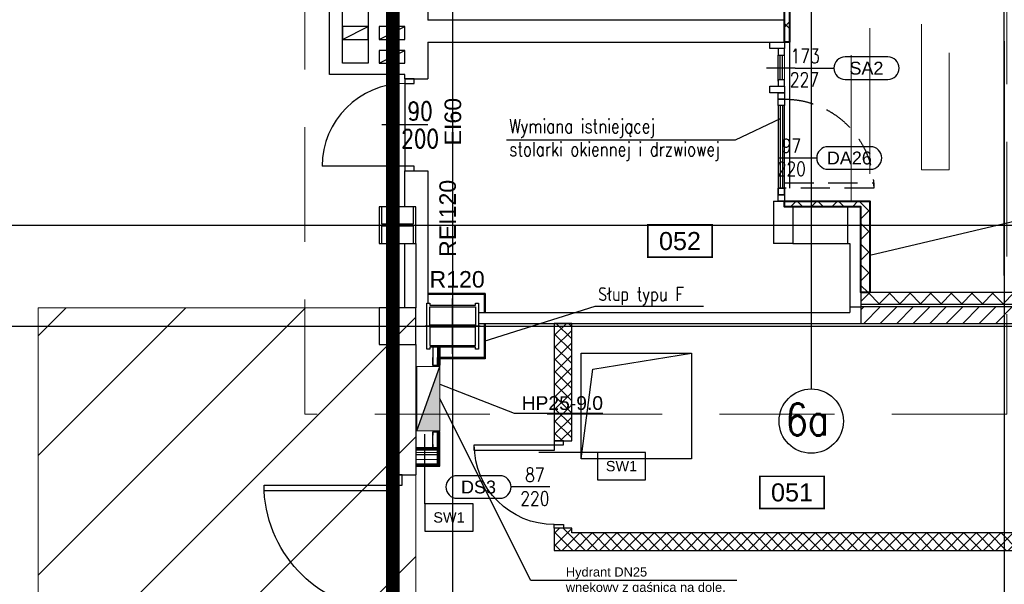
# Model space of a CAD drawing. Header units: centimetres. Extents: x -228435 to 111511, y -89367 to 428125.
# Tile 42 of 219: x -63250 to -52539, y 74190 to 80335. Entities that reach past the tile are written whole.
import ezdxf
from ezdxf.enums import TextEntityAlignment as Align

# ---------------------------------------------------------------- set-up
doc = ezdxf.new("R2010")
doc.units = ezdxf.units.CM
doc.header["$LTSCALE"] = 50
for name, pattern in [('Balustrady$0$DASHED', [0.75, 0.5, -0.25]), ('DASHDOT2', [12.7, 6.35, -3.175, 0, -3.175]), ('DIVIDE', [31.75, 12.7, -6.35, 0, -6.35, 0, -6.35]), ('HIDDEN', [9.525, 6.35, -3.175]), ('HIDDENX2', [19.05, 12.7, -6.35]), ('Kondygnacja -1$0$HIDDENX2', [19.05, 12.7, -6.35])]:
    doc.linetypes.add(name, pattern=pattern)
doc.layers.get('0').update_dxf_attribs({"color": 8})
for name, color, linetype in [('ARCH_ETAPOWANIE', 8, 'DIVIDE'), ('ARCH_GK', 8, 'Continuous'), ('ARCH_INFO_AREA_ETYKIETY_200', 8, 'Continuous'), ('ARCH_INFO_ETYK_DRZWI', 8, 'Continuous'), ('ARCH_INFO_ETYK_DRZWI_IST', 8, 'Continuous'), ('ARCH_INFO_ODPORNOŚĆ OGNIOWA', 8, 'Continuous'), ('ARCH_INFO_OPISY', 8, 'Continuous'), ('ARCH_INFO_OPISY_PRZEGRODY', 8, 'Continuous'), ('ARCH_INFO_OSIE_IST', 8, 'DASHDOT2'), ('ARCH_INFO_OSIE_OPISY_IST', 8, 'Continuous'), ('ARCH_MUROWANE', 8, 'Continuous'), ('ARCH_MUROWANE_IST', 8, 'Continuous'), ('ARCH_PROFILE', 8, 'Continuous'), ('ARCH_STAL_IST', 8, 'Continuous'), ('ARCH_SZKŁO', 8, 'Continuous'), ('ARCH_WIDOK_IST', 8, 'Continuous'), ('ARCH_ŚLUSARKA_DRZWI', 8, 'Continuous'), ('ARCH_ŚLUSARKA_DRZWI_IST', 8, 'Continuous'), ('ARCH_ŻELBET_IST', 8, 'Continuous'), ('bgde_ opis hydranty', 8, 'Continuous'), ('KJP_HYDRANTY', 8, 'Continuous'), ('Kondygnacja -1$0$ARCH_HYDRANTY', 8, 'Continuous'), ('Kondygnacja -1$0$ARCH_STROP', 8, 'Continuous'), ('Obudowy i okł. słupów$0$ARCH_INFO_OPISY', 8, 'Continuous'), ('Obudowy i okł. słupów$0$ARCH_PROFILE', 8, 'Continuous'), ('Osie rzutów$0$ARCH_INFO_OSIE_OPISY_IST', 8, 'Continuous')]:
    doc.layers.add(name, color=color, linetype=linetype)
doc.layers.add('ARCH_SUFITY_PODWIESZANE', color=8, linetype='HIDDENX2', lineweight=9)
doc.layers.add('ARCH_WIDOK', color=8, linetype='Continuous', lineweight=13)
doc.styles.add('Arial', font='ARIAL.TTF')
doc.styles.add('Obudowy i okł. słupów$0$Standard', font='txt')
doc.styles.add('Romans', font='Romans.shx')
doc.styles.add('ROMANS-250-CM', font='romans.shx', dxfattribs={"width": 0.8, "height": 50})
doc.styles.add('ROMANS-50-CM', font='romans.shx', dxfattribs={"width": 0.8, "height": 10})
doc.linetypes.add('BATTING', pattern='A,0.00254,-2.54,[134,ltypeshp.shx,S=2.54,R=0,X=-2.54,Y=0],-5.08,[134,ltypeshp.shx,S=2.54,R=180,X=2.54,Y=0],-2.54', length=10.16254)
doc.dimstyles.new('ISO-25', dxfattribs={"dimtxt": 2.5, "dimasz": 2.5, "dimexe": 1.25, "dimexo": 0.625, "dimtad": 1, "dimtxsty": 'Standard', "dimcen": 2.5, "dimadec": 0, "dimazin": 0, "dimtfac": 1, "dimtmove": 0, "dimatfit": 3, "dimfxl": 0, "dimarcsym": 0})
doc.dimstyles.new('Obudowy i okł. słupów$0$ISO-25', dxfattribs={"dimtxt": 2.5, "dimasz": 2.5, "dimexe": 1.25, "dimexo": 15, "dimtad": 1, "dimtxsty": 'Obudowy i okł. słupów$0$Standard', "dimcen": 2.5, "dimadec": 0, "dimazin": 0, "dimtfac": 1, "dimtmove": 0, "dimatfit": 3, "dimfxl": 0, "dimarcsym": 0})
pattern_1 = [(45, (-121140, -45000), (-112.2532, 112.2532), []), (135, (-121140, -45000), (-112.2532, -112.2532), [])]

# ---------------------------------------------------------------- blocks, each defined once
blk = doc.blocks.new('T-drzwi_prawe-200')
at = {"layer": 'ARCH_INFO_ETYK_DRZWI'}
blk.add_line((0, 0), (60, 0), dxfattribs=at)
blk.add_lwpolyline([(143.7, 17.5), (77.5, 17.5, 1), (77.5, -17.5), (143.7, -17.5, 1)], format="xyb", close=True, dxfattribs=at)
at = {"layer": 'ARCH_INFO_ETYK_DRZWI', "color": 1, "style": 'Arial'}
blk.add_attdef('ADS_DRZWI:ODPORNOŚĆ_OGNIOWA', text='', height=20, rotation=90, dxfattribs=at).set_placement((-25.5, 0.1), align=Align.BOTTOM_CENTER)
at = {"layer": 'ARCH_INFO_ETYK_DRZWI', "style": 'Romans', "width": 0.8}
for tag, p in [('ADS_DRZWI:SZEROKOŚĆ', (20.5, 8)), ('ADS_DRZWI:WYSOKOŚĆ', (20.5, -28))]:
    blk.add_attdef(tag, text='', height=22, dxfattribs=at).set_placement(p, align=Align.CENTER)
at = {"layer": 'ARCH_INFO_ETYK_DRZWI', "style": 'Arial'}
blk.add_attdef('ADS_DRZWI:SYMBOL', text='', height=20, dxfattribs=at).set_placement((110.7, 0), align=Align.MIDDLE)
blk = doc.blocks.new('DRZWI90')
blk.add_line((-45, 0), (-45, 90))
at = {"lineweight": -3}
for p, q in [((0, -25), (0, 25)), ((45, 0), (-45, 0))]:
    blk.add_line(p, q, dxfattribs=at)
for points in [[(-50, -10), (-45, -10), (-45, 0), (-50, 0)], [(45, -10), (50, -10), (50, 0), (45, 0)]]:
    blk.add_lwpolyline(points, close=True, dxfattribs=at)
blk.add_arc((-45, 0), 90, 0, 90, dxfattribs=at)
blk = doc.blocks.new('T-drzwi_góra-200')
at = {"layer": 'ARCH_INFO_ETYK_DRZWI'}
blk.add_line((0, 0), (0, 60), dxfattribs=at)
blk.add_lwpolyline([(-17.5, 143.7), (-17.5, 77.5, 1), (17.5, 77.5), (17.5, 143.7, 1)], format="xyb", close=True, dxfattribs=at)
at = {"layer": 'ARCH_INFO_ETYK_DRZWI', "style": 'Arial'}
blk.add_attdef('ADS_DRZWI:SYMBOL', text='', height=20, rotation=90, dxfattribs=at).set_placement((0, 110.6), align=Align.MIDDLE)
at = {"layer": 'ARCH_INFO_ETYK_DRZWI', "style": 'Romans', "width": 0.8}
for tag, p in [('ADS_DRZWI:SZEROKOŚĆ', (-8, 30.5)), ('ADS_DRZWI:WYSOKOŚĆ', (29, 29.5))]:
    blk.add_attdef(tag, text='', height=22, rotation=90, dxfattribs=at).set_placement(p, align=Align.CENTER)
at = {"layer": 'ARCH_INFO_ETYK_DRZWI', "color": 1, "style": 'Arial'}
blk.add_attdef('ADS_DRZWI:ODPORNOŚĆ_OGNIOWA', text='', height=22, dxfattribs=at).set_placement((-0.1, -45.8), align=Align.BOTTOM_CENTER)
blk = doc.blocks.new('etykieta_numer')
at = {"color": 0, "linetype": 'ByBlock', "const_width": 2.44}
blk.add_lwpolyline([(-50, -50), (-50, 0), (50, 0), (50, -50)], close=True, dxfattribs=at)
at = {"color": 0, "linetype": 'ByBlock', "style": 'Arial'}
blk.add_attdef('AECAREA:NUMBER', text='', height=28, dxfattribs=at).set_placement((0, -25), align=Align.MIDDLE)
blk = doc.blocks.new('Obudowy i okł. słupów$0$_Dot')
at = {"color": 0, "linetype": 'ByBlock', "lineweight": -2}
blk.add_line((-0.5, 0), (-1, 0), dxfattribs=at)
at = {"color": 0, "linetype": 'ByBlock', "const_width": 0.5}
blk.add_lwpolyline([(-0.25, 0, 1), (0.25, 0, 1)], format="xyb", close=True, dxfattribs=at)
blk = doc.blocks.new('T-drzwi_lewe-200')
at = {"layer": 'ARCH_INFO_ETYK_DRZWI'}
blk.add_line((0, 0), (-60, 0), dxfattribs=at)
blk.add_lwpolyline([(-77.5, 17.5), (-143.7, 17.5, 1), (-143.7, -17.5), (-77.5, -17.5, 1)], format="xyb", close=True, dxfattribs=at)
at = {"layer": 'ARCH_INFO_ETYK_DRZWI', "style": 'Arial'}
blk.add_attdef('ADS_DRZWI:ODPORNOŚĆ_OGNIOWA', text='', height=20, rotation=90, dxfattribs=at).set_placement((56.4, 0.1), align=Align.BOTTOM_CENTER)
at = {"layer": 'ARCH_INFO_ETYK_DRZWI', "style": 'Romans', "width": 0.8}
for tag, p in [('ADS_DRZWI:SZEROKOŚĆ', (-23, 7.9)), ('ADS_DRZWI:WYSOKOŚĆ', (-23, -29))]:
    blk.add_attdef(tag, text='', height=22, dxfattribs=at).set_placement(p, align=Align.CENTER)
at = {"layer": 'ARCH_INFO_ETYK_DRZWI', "style": 'Arial'}
blk.add_attdef('ADS_DRZWI:SYMBOL', text='', height=20, dxfattribs=at).set_placement((-110.6, 0), align=Align.MIDDLE)
blk = doc.blocks.new('Osie rzutów')
at = {"layer": 'ARCH_INFO_OSIE_IST', "ltscale": 10}
for p, q in [((6260.3, 12255), (6260.1, 15006.6)), ((6860, 12255), (6860, 15006.6)), ((6200, 12255), (6200, 14934.6)), ((6650, 14934.6), (6650, 12131.6)), ((6200, 12510), (6200, 4800)), ((6200, 12510), (6200, 4571.2)), ((6260, 12510), (6260, 4623.3)), ((6860, 12510), (6860, 4623.3)), ((4436, 12310), (13655, 12310)), ((6260, 12170), (6260, 12230)), ((4436, 12200), (13655, 12200)), ((6290, 12200), (6230, 12200))]:
    blk.add_line(p, q, dxfattribs=at)
at = {"layer": 'ARCH_INFO_OSIE_OPISY_IST'}
blk.add_circle((6650, 12096.6), 35, dxfattribs=at)
at = {"layer": 'ARCH_INFO_OSIE_OPISY_IST', "style": 'ROMANS-250-CM', "width": 0.8}
blk.add_text('6a', height=35, dxfattribs=at).set_placement((6622.3, 12080.9))

msp = doc.modelspace()

# ---------------------------------------------------------------- hatches: boundary and pattern name
at = {"layer": 'ARCH_GK', "linetype": 'Continuous', "lineweight": -3}
h = msp.add_hatch(dxfattribs=at)
h.set_pattern_fill('ANSI37', color=256, scale=50, style=0)
h.set_pattern_definition(pattern_1)
h.paths.add_polyline_path([(-54930, 85300), (-54875, 85300), (-54875, 80090), (-54930, 80090)])
h = msp.add_hatch(dxfattribs=at)
h.set_pattern_fill('ANSI37', color=256, scale=50, style=0)
h.set_pattern_definition(pattern_1)
h.paths.add_polyline_path([(-54930, 78360), (-54002.5, 78360), (-54002.5, 77365), (-54100, 77365), (-54100, 78300), (-54930, 78300)])
h = msp.add_hatch(dxfattribs=at)
h.set_pattern_fill('ANSI37', color=256, scale=50, style=0)
h.set_pattern_definition(pattern_1)
h.paths.add_polyline_path([(-54100, 77365), (-54100, 77240), (-46015, 77240), (-45940, 77365)], flags=0)
h = msp.add_hatch(dxfattribs=at)
h.set_pattern_fill('ANSI37', color=256, scale=30, style=0)
h.set_pattern_definition([(45, (-121140, -45000), (-67.35192, 67.35192), []), (135, (-121140, -45000), (-67.35192, -67.35192), [])])
h.paths.add_polyline_path([(-57245, 74750), (-57435, 74560), (-46232.51961, 74560), (-46232.51961, 74692.91667), (-46270.01961, 74750)])
h.paths.add_polyline_path([(-46195.01961, 74750), (-46232.51961, 74692.91667), (-46232.51961, 74560), (-45940, 74560), (-45940, 74750)])
h.paths.add_polyline_path([(-57435, 74560), (-57245, 74750), (-57245, 74800), (-57435, 74800)])
h.paths.add_polyline_path([(-57435, 75750), (-57245, 75750), (-57245, 77030), (-57435, 77030)])
at = {"layer": 'ARCH_MUROWANE', "linetype": 'Continuous', "lineweight": -3}
h = msp.add_hatch(dxfattribs=at)
h.set_pattern_fill('ANSI31', color=256, scale=40, style=0)
h.set_pattern_definition([(45, (-121140, -45000), (-89.80256, 89.80256), [])])
h.paths.add_polyline_path([(-54100, 77210), (-54100, 77030), (-46820, 77030), (-46820, 77210)], flags=0)
at = {"layer": 'ARCH_WIDOK'}
h = msp.add_hatch(dxfattribs=at)
h.set_pattern_fill('ANSI31', color=256, scale=290, style=0)
h.set_pattern_definition([(45, (-121140, -45000), (-651.0686, 651.0686), [])])
h.paths.add_polyline_path([(-58940, 77200), (-63050, 77200), (-63050, 69030), (-58940, 69030)])
at = {"layer": 'Kondygnacja -1$0$ARCH_HYDRANTY'}
msp.add_hatch(color=256, dxfattribs=at).paths.add_polyline_path([(-58930, 75860), (-58680, 75860), (-58680, 76560)])

# ---------------------------------------------------------------- linework, layer by layer
at = {"linetype": 'Balustrady$0$DASHED', "lineweight": 20, "ltscale": 50, "elevation": -5670}
msp.add_lwpolyline([(-60148.44509, 103381.54967), (-52512.19391, 103381.54967), (-52512.19391, 76041.09133), (-60148.44509, 76041.09133)], close=True, dxfattribs=at)
at = {"layer": 'ARCH_ETAPOWANIE', "ltscale": 10, "const_width": 150, "elevation": 630}
msp.add_lwpolyline([(-32748.04041, 102637.86797), (-71890, 102620.1903), (-71740, 89900), (-59190, 89900), (-59190, 71200), (-71590, 71200), (-71590, 58800), (-65060, 58800), (-65060, 57540), (-63050, 57540), (-63050, -5675.91583)], dxfattribs=at)
at = {"layer": 'ARCH_GK', "linetype": 'Continuous', "lineweight": -3}
for p, q in [((-45940, 77365, 630), (-54100, 77365, 630)), ((-54100, 77240, 630), (-46015, 77240, 630)), ((-57245, 77030, 630), (-57435, 77030, 630)), ((-57435, 77030, 630), (-57435, 75750, -969.98032)), ((-57245, 75750, -969.98032), (-57245, 77030, 630)), ((-58705, 76770, 630), (-58705, 76570, 630)), ((-58692.5, 76770, 630), (-58692.5, 76570, 630)), ((-58680, 76770, 630), (-58680, 76570, 630)), ((-58705, 76570, 630), (-58680, 76570, 630)), ((-58705, 75675, 630), (-58705, 75850, 630)), ((-58705, 75850, 630), (-58680, 75850, 630)), ((-58692.5, 75675, 630), (-58692.5, 75850, 630)), ((-58680, 75675, 630), (-58680, 75850, 630)), ((-57435, 75750, -969.98032), (-57245, 75750, -969.98032)), ((-58680, 75675, 630), (-58940, 75675, 630)), ((-58940, 75665, 630), (-58940, 75475, 630)), ((-58692.5, 75662.5, 630), (-58940, 75662.5, 630)), ((-58705, 75650, 630), (-58940, 75650, 630)), ((-58705, 75487.5, 630), (-58705, 75662.5, 630)), ((-58692.5, 75475, 630), (-58692.5, 75675, 630)), ((-58680, 75475, 630), (-58680, 75675, 630)), ((-58940, 75500, 630), (-58705, 75500, 630)), ((-58940, 75487.5, 630), (-58692.5, 75487.5, 630)), ((-58940, 75475, 630), (-58680, 75475, 630)), ((-57245, 74800, -969.98032), (-57435, 74800, -969.98032)), ((-57435, 74800, -969.98032), (-57435, 74560, 630)), ((-57245, 74750, 630), (-57245, 74800, -969.98032)), ((-46270.01961, 74750, 630), (-57245, 74750, 630)), ((-57435, 74560, 630), (-46232.51961, 74560, 630))]:
    msp.add_line(p, q, dxfattribs=at)
at = {"layer": 'ARCH_GK', "lineweight": 40, "elevation": 630}
msp.add_lwpolyline([(-54875, 83880.04209), (-54875, 80090), (-54930, 80090), (-54930, 85300)], dxfattribs=at)
msp.add_lwpolyline([(-54875, 83880.04209), (-54875, 80090), (-54930, 80090), (-54930, 85300)], dxfattribs=at)
at = {"layer": 'ARCH_GK', "linetype": 'HIDDEN', "ltscale": 5, "elevation": 630}
msp.add_lwpolyline([(-54875, 80090), (-54875, 78360)], dxfattribs=at)
at = {"layer": 'ARCH_GK', "lineweight": 40, "elevation": 630}
msp.add_lwpolyline([(-54930, 78360), (-54002.5, 78360), (-54002.5, 77365), (-54100, 77365), (-54100, 78300), (-54930, 78300)], close=True, dxfattribs=at)
msp.add_lwpolyline([(-54930, 78360), (-54002.5, 78360), (-54002.5, 77365), (-54100, 77365), (-54100, 78300), (-54930, 78300)], close=True, dxfattribs=at)
at = {"layer": 'ARCH_GK', "elevation": 630}
for points in [[(-58185, 77355), (-58810, 77355)], [(-58185, 77342.5), (-58810, 77342.5)], [(-58197.5, 77342.5), (-58197.5, 77150)], [(-58185, 77355), (-58185, 77150)], [(-58197.5, 77030), (-58197.5, 76645)], [(-58185, 77030), (-58185, 76645)], [(-58680, 76645), (-58680, 76770)], [(-58197.5, 76657.5), (-58680, 76657.5)], [(-58185, 76645), (-58680, 76645)]]:
    msp.add_lwpolyline(points, dxfattribs=at)
at = {"layer": 'ARCH_INFO_ETYK_DRZWI', "elevation": 630}
msp.add_lwpolyline([(-54813.10518, 79807.5), (-55127.50584, 79807.5)], dxfattribs=at)
at = {"layer": 'ARCH_INFO_OPISY_PRZEGRODY', "elevation": 630}
for points in [[(-58842.56576, 75067.60954), (-58842.56576, 75826.01787)], [(-56966.00574, 75625.99392), (-57604.254, 75625.99392)]]:
    msp.add_lwpolyline(points, dxfattribs=at)
for points in [[(-56966.00574, 75325.99392), (-56441.00574, 75325.99392), (-56441.00574, 75625.99392), (-56966.00574, 75625.99392), (-56966.00574, 75325.99392)], [(-58842.56576, 74767.60954), (-58317.56576, 74767.60954), (-58317.56576, 75067.60954), (-58842.56576, 75067.60954), (-58842.56576, 74767.60954)]]:
    msp.add_lwpolyline(points, close=True, dxfattribs=at)
at = {"layer": 'ARCH_MUROWANE', "linetype": 'Continuous', "lineweight": -3}
for p, q in [((-54100, 77210, 630), (-54100, 77030, 630)), ((-46820, 77210, 630), (-54100, 77210, 630)), ((-54100, 77030, 630), (-46820, 77030, 630))]:
    msp.add_line(p, q, dxfattribs=at)
at = {"layer": 'ARCH_MUROWANE_IST', "ltscale": 4}
for p, q in [((-59060, 79690, 630), (-58810, 79690, 630)), ((-59060, 79690, 630), (-58810, 79690, 630)), ((-59060, 78690, 630), (-58810, 78690, 630)), ((-55050, 78360, 630), (-54930, 78360, 630)), ((-54840, 78300, 630), (-54930, 78300, 630)), ((-54240, 78300, 630), (-54100, 78300, 630)), ((-54100, 78300, 630), (-54100, 77030, 630)), ((-59190, 77900, 630), (-59190, 77200, 630)), ((-58940, 77900, 630), (-58940, 77200, 630)), ((-54840, 77900, 630), (-55050, 77900, 630)), ((-54240, 77900, 630), (-54220, 77900, 630)), ((-54220, 77900, 630), (-54220, 77150, 630)), ((-58260, 77150, 630), (-54220, 77150, 630)), ((-54220, 77210.0823, 630), (-54220, 77150, 630)), ((-54220, 77210.0823, 630), (-54100, 77210.0823, 630)), ((-54100, 77210.0823, 630), (-54100, 77030, 630)), ((-58260, 77030, 630), (-54100, 77030, 630)), ((-59190, 76800, 630), (-59190, 75380, 630)), ((-58940, 76800, 630), (-58940, 75380, 630)), ((-59190, 75380, 630), (-58940, 75380, 630))]:
    msp.add_line(p, q, dxfattribs=at)
at = {"layer": 'ARCH_MUROWANE_IST', "ltscale": 4, "elevation": 630}
for points in [[(-59880, 80190), (-59880, 80900), (-58810, 80900), (-58810, 80330)], [(-59460, 80780), (-59460, 79860), (-59740, 79860), (-59740, 80190), (-59740, 80780), (-59460, 80780)], [(-54930, 80090), (-54930, 80330), (-58810, 80330)], [(-59060, 79740), (-59880, 79740), (-59880, 80190)], [(-58810, 80090), (-54930, 80090)], [(-58810, 80090), (-58810, 79690)], [(-59060, 79690), (-59060, 79740)], [(-59060, 78300), (-59060, 78690)], [(-58810, 78690), (-58810, 77250)], [(-55050, 78360), (-55050, 77900)], [(-54930, 78300), (-54930, 78360)], [(-59060, 77200), (-59060, 77900)]]:
    msp.add_lwpolyline(points, dxfattribs=at)
for points in [[(-59740, 80120), (-59460, 80120), (-59460, 80260), (-59740, 80260)], [(-59340, 80120), (-59060, 80120), (-59060, 80260), (-59340, 80260)], [(-59340, 79860), (-59060, 79860), (-59060, 80000), (-59340, 80000)]]:
    msp.add_lwpolyline(points, close=True, dxfattribs=at)
at = {"layer": 'ARCH_PROFILE', "elevation": 630}
for points in [[(-54930, 80090), (-54930, 80020), (-55090, 80020), (-55090, 80090)], [(-55000, 79950), (-54930, 79950), (-54930, 80020), (-55000, 80020)], [(-54930, 79610), (-54930, 79540), (-55090, 79540), (-55090, 79610)], [(-55000, 79610), (-54930, 79610), (-54930, 79680), (-55000, 79680)], [(-55000, 79540), (-54930, 79540), (-54930, 79470), (-55000, 79470)], [(-55000, 79470), (-54930, 79470), (-54930, 79400), (-55000, 79400)], [(-55000, 78500), (-54930, 78500), (-54930, 78430), (-55000, 78430)], [(-55000, 78430), (-54930, 78430), (-54930, 78360), (-55000, 78360)]]:
    msp.add_lwpolyline(points, close=True, dxfattribs=at)
at = {"layer": 'ARCH_STAL_IST', "elevation": 630}
for points in [[(-59310, 78300), (-59340, 78300), (-59340, 77900), (-59310, 77900), (-59310, 78090), (-58970, 78090), (-58970, 77900), (-58940, 77900), (-58940, 78300), (-58970, 78300), (-58970, 78110), (-59310, 78110), (-59310, 78300)], [(-58820, 76750), (-58820, 77250), (-58790, 77250), (-58790, 77230), (-58290, 77230), (-58290, 77250), (-58260, 77250), (-58260, 76750), (-58290, 76750), (-58290, 76770), (-58790, 76770), (-58790, 76750)], [(-58290, 77010), (-58790, 77010), (-58790, 77210), (-58290, 77210)], [(-58790, 76790), (-58290, 76790), (-58290, 76990), (-58790, 76990)]]:
    msp.add_lwpolyline(points, close=True, dxfattribs=at)
at = {"layer": 'ARCH_SUFITY_PODWIESZANE', "ltscale": 2.5}
for points, elevation in [([(-54205, 101675), (-54002.5, 101675), (-54002.5, 78360), (-54205, 78360)], 630), ([(-53140, 78700), (-53440, 78700), (-53440, 89500), (-53140, 89500)], -5670)]:
    msp.add_lwpolyline(points, close=True, dxfattribs=dict(at, elevation=elevation))
at = {"layer": 'ARCH_SZKŁO', "elevation": 630}
for points in [[(-54978.75, 79680), (-54978.75, 79950)], [(-54953.75, 79680), (-54953.75, 79950)], [(-54977.5, 79400), (-54977.5, 78500)], [(-54952.5, 79400), (-54952.5, 78500)]]:
    msp.add_lwpolyline(points, dxfattribs=at)
at = {"layer": 'ARCH_WIDOK', "linetype": 'BATTING', "ltscale": 0.22}
msp.add_line((-58705, 75625, 630), (-58940, 75625, 630), dxfattribs=at)
at = {"layer": 'ARCH_WIDOK', "linetype": 'BATTING', "ltscale": 0.5}
msp.add_line((-58705, 75550, 630), (-58940, 75550, 630), dxfattribs=at)
at = {"layer": 'ARCH_WIDOK', "elevation": 630}
msp.add_lwpolyline([(-54930, 79950), (-54930, 79665)], dxfattribs=at)
msp.add_lwpolyline([(-58940, 77200), (-63050, 77200), (-63050, 69030), (-58940, 69030)], close=True, dxfattribs=at)
at = {"layer": 'ARCH_WIDOK_IST'}
for p, q in [((-59740, 80120, 630), (-59460, 80260, 630)), ((-59340, 80120, 630), (-59060, 80260, 630)), ((-59340, 79860, 630), (-59060, 80000, 630))]:
    msp.add_line(p, q, dxfattribs=at)
at = {"layer": 'ARCH_ŚLUSARKA_DRZWI'}
for p, q in [((-55000, 79665, 630), (-55000, 79950, 630)), ((-55000, 79400, 630), (-55000, 78500, 630)), ((-54930, 78490, 630), (-54930, 79400, 630))]:
    msp.add_line(p, q, dxfattribs=at)
at = {"layer": 'ARCH_ŚLUSARKA_DRZWI', "linetype": 'Continuous', "lineweight": -3}
for points, elevation in [([(-55000, 79470), (-55000, 79540), (-54930, 79540), (-54930, 79470)], 630), ([(-55000, 78500), (-55000, 78430), (-54930, 78430), (-54930, 78500)], 630), ([(-57334, 75710), (-57334, 75750), (-57435, 75750), (-57435, 75710)], -969.98032), ([(-57435, 75710), (-57435, 75647), (-58305, 75647), (-58305, 75710)], -969.98032), ([(-59089, 75270), (-59089, 75380), (-59190, 75380), (-59190, 75270)], 630), ([(-59190, 75270), (-59190, 75207), (-60590, 75207), (-60590, 75270)], 630), ([(-57334, 74840), (-57334, 74800), (-57435, 74800), (-57435, 74840)], -969.98032)]:
    msp.add_lwpolyline(points, close=True, dxfattribs=dict(at, elevation=elevation))
at = {"layer": 'ARCH_ŚLUSARKA_DRZWI', "linetype": 'HIDDEN', "lineweight": -3, "elevation": 630}
msp.add_lwpolyline([(-54930, 78500), (-54930, 78560), (-53960, 78560), (-53960, 78500)], close=True, dxfattribs=at)
at = {"layer": 'ARCH_ŚLUSARKA_DRZWI', "linetype": 'HIDDEN', "lineweight": -3, "extrusion": (0, 0, -1)}
msp.add_arc((54930, 78500, -630), 970, 90, 180, dxfattribs=at)
at = {"layer": 'ARCH_ŚLUSARKA_DRZWI', "linetype": 'Continuous', "lineweight": -3, "extrusion": (0, 0, -1)}
for centre, radius, start, end in [((57435, 75710, 969.98032), 870, 270, 0), ((59212.75114, 75278.39259, -630), 1379.09801, 271.832654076, 357.032608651)]:
    msp.add_arc(centre, radius, start, end, dxfattribs=at)
at = {"layer": 'ARCH_ŻELBET_IST', "ltscale": 4, "elevation": 630}
for points in [[(-59340, 77900), (-58940, 77900), (-58940, 78300), (-59340, 78300)], [(-59340, 77900), (-58940, 77900), (-58940, 78300), (-59340, 78300)], [(-54840, 77900), (-54240, 77900), (-54240, 78300), (-54840, 78300)], [(-59340, 76800), (-58940, 76800), (-58940, 77200), (-59340, 77200)]]:
    msp.add_lwpolyline(points, close=True, dxfattribs=at)
at = {"layer": 'bgde_ opis hydranty', "ltscale": 1.5, "elevation": -5670}
msp.add_lwpolyline([(-55449.71199, 74230.45883), (-57688.50008, 74230.45883), (-58680, 76210)], dxfattribs=at)
at = {"layer": 'KJP_HYDRANTY'}
msp.add_line((-58930, 75860, 630), (-58680, 76560, 630), dxfattribs=at)
at = {"layer": 'KJP_HYDRANTY', "const_width": 10, "elevation": 630}
msp.add_lwpolyline([(-58930, 76560), (-58680, 76560), (-58680, 75860), (-58930, 75860)], close=True, dxfattribs=at)
at = {"layer": 'Kondygnacja -1$0$ARCH_STROP', "linetype": 'Kondygnacja -1$0$HIDDENX2', "ltscale": 2, "elevation": -12270}
msp.add_lwpolyline([(-57141.39373, 75555.64519), (-57014.0144, 76532.80956), (-55941.39373, 76705.64519)], dxfattribs=at)
msp.add_lwpolyline([(-57141.39373, 76705.64519), (-55941.39373, 76705.64519), (-55941.39373, 75555.64519), (-57141.39373, 75555.64519)], close=True, dxfattribs=at)
at = {"layer": 'Obudowy i okł. słupów$0$ARCH_PROFILE'}
for p, q in [((-58755, 76770, 630), (-58755, 76570, 630)), ((-58755, 76570, 630), (-58705, 76570, 630)), ((-58755, 75675, 630), (-58755, 75850, 630)), ((-58755, 75850, 630), (-58705, 75850, 630)), ((-58705, 75600, 630), (-58940, 75600, 630)), ((-58680, 75600, 630), (-58880, 75600, 630))]:
    msp.add_line(p, q, dxfattribs=at)
at = {"layer": 'Obudowy i okł. słupów$0$ARCH_PROFILE', "elevation": 630}
for points in [[(-58739.14645, 76570.14645), (-58740, 76571), (-58745, 76571), (-58746, 76570), (-58755, 76570), (-58755, 76657.25, -1), (-58754.5, 76657.25), (-58754.5, 76570.5), (-58746.20711, 76570.5), (-58745.20711, 76571.5), (-58739.79289, 76571.5), (-58738.79289, 76570.5), (-58721.20711, 76570.5), (-58720.20711, 76571.5), (-58714.79289, 76571.5), (-58713.79289, 76570.5), (-58705.5, 76570.5), (-58705.5, 76657.25, -1), (-58705, 76657.25), (-58705, 76570), (-58714, 76570), (-58715, 76571), (-58720, 76571), (-58720.85355, 76570.14645)], [(-58739.14645, 75849.85355), (-58740, 75849), (-58745, 75849), (-58746, 75850), (-58755, 75850), (-58755, 75812.75, 1), (-58754.5, 75812.75), (-58754.5, 75849.5), (-58746.20711, 75849.5), (-58745.20711, 75848.5), (-58739.79289, 75848.5), (-58738.79289, 75849.5), (-58721.20711, 75849.5), (-58720.20711, 75848.5), (-58714.79289, 75848.5), (-58713.79289, 75849.5), (-58705.5, 75849.5), (-58705.5, 75812.75, 1), (-58705, 75812.75), (-58705, 75850), (-58714, 75850), (-58715, 75849), (-58720, 75849), (-58720.85355, 75849.85355)], [(-58739.14645, 75675.14645), (-58740, 75676), (-58745, 75676), (-58746, 75675), (-58755, 75675), (-58755, 75712.25, -1), (-58754.5, 75712.25), (-58754.5, 75675.5), (-58746.20711, 75675.5), (-58745.20711, 75676.5), (-58739.79289, 75676.5), (-58738.79289, 75675.5), (-58721.20711, 75675.5), (-58720.20711, 75676.5), (-58714.79289, 75676.5), (-58713.79289, 75675.5), (-58705.5, 75675.5), (-58705.5, 75712.25, -1), (-58705, 75712.25), (-58705, 75675), (-58714, 75675), (-58715, 75676), (-58720, 75676), (-58720.85355, 75675.14645)]]:
    msp.add_lwpolyline(points, format="xyb", close=True, dxfattribs=at)

# ---------------------------------------------------------------- block references
at = {"layer": 'ARCH_INFO_AREA_ETYKIETY_200', "linetype": 'Continuous', "lineweight": -3, "xscale": 7, "yscale": 7, "zscale": 10}
for p, values in [((-56067.67888, 78101.27238, 630), {'AECAREA:NUMBER': '052'}), ((-54848.89592, 75365.77013, 630), {'AECAREA:NUMBER': '051'})]:
    msp.add_blockref('etykieta_numer', p, dxfattribs=at).add_auto_attribs(values)
at = {"layer": 'ARCH_INFO_ETYK_DRZWI', "linetype": 'Continuous', "lineweight": -3}
ref = msp.add_blockref('T-drzwi_góra-200', (-54813.10518, 79807.5, 630), dxfattribs=dict(at, xscale=7, yscale=7, zscale=7, rotation=270))
ref.add_attrib('ADS_DRZWI:SYMBOL', 'SA2', dxfattribs={"height": 140, "style": 'Arial'}).set_placement((-54038.98629, 79807.5, 630), align=Align.MIDDLE)
ref.add_attrib('ADS_DRZWI:SZEROKOŚĆ', '173', dxfattribs={"height": 154, "style": 'Romans', "width": 0.8}).set_placement((-54706.69965, 79863.5, 630), align=Align.CENTER)
ref.add_attrib('ADS_DRZWI:WYSOKOŚĆ', '227', dxfattribs={"height": 154, "style": 'Romans', "width": 0.8}).set_placement((-54713.88831, 79604.5, 630), align=Align.CENTER)
ref = msp.add_blockref('T-drzwi_prawe-200', (-55000, 78830, 630), dxfattribs=dict(at, xscale=7, yscale=7, zscale=7))
ref.add_attrib('ADS_DRZWI:SZEROKOŚĆ', '97', dxfattribs={"height": 154, "style": 'Romans', "width": 0.8}).set_placement((-54856.53821, 78886, 630), align=Align.CENTER)
ref.add_attrib('ADS_DRZWI:SYMBOL', 'DA26', dxfattribs={"height": 140, "style": 'Arial'}).set_placement((-54225.18731, 78830, 630), align=Align.MIDDLE)
ref.add_attrib('ADS_DRZWI:WYSOKOŚĆ', '220', dxfattribs={"height": 154, "style": 'Romans', "width": 0.8}).set_placement((-54856.53821, 78634, 630), align=Align.CENTER)
ref = msp.add_blockref('T-drzwi_lewe-200', (-57484.71987, 75249.37605, -969.98032), dxfattribs=dict(at, xscale=7, yscale=7, zscale=7))
ref.add_attrib('ADS_DRZWI:SYMBOL', 'DS3', dxfattribs={"height": 140, "style": 'Arial'}).set_placement((-58258.83876, 75249.37605, -969.98032), align=Align.MIDDLE)
ref.add_attrib('ADS_DRZWI:SZEROKOŚĆ', '87', dxfattribs={"height": 154, "style": 'Romans', "width": 0.8}).set_placement((-57645.71987, 75304.74806, -969.98032), align=Align.CENTER)
ref.add_attrib('ADS_DRZWI:WYSOKOŚĆ', '220', dxfattribs={"height": 154, "style": 'Romans', "width": 0.8}).set_placement((-57645.71987, 75046.37605, -969.98032), align=Align.CENTER)
at = {"layer": 'ARCH_ŚLUSARKA_DRZWI_IST', "xscale": 10, "yscale": 10, "zscale": 10, "rotation": 90}
msp.add_blockref('DRZWI90', (-59060, 79190, 630), dxfattribs=at)
at = {"layer": 'Osie rzutów$0$ARCH_INFO_OSIE_OPISY_IST', "xscale": 10, "yscale": 10, "zscale": 10}
msp.add_blockref('Osie rzutów', (-121140, -45000, 630), dxfattribs=at)

# ---------------------------------------------------------------- texts
at = {"layer": 'ARCH_INFO_ETYK_DRZWI_IST', "insert": (-58893.79746, 79190, 630), "char_height": 200, "width": 100, "attachment_point": 5, "line_spacing_factor": 0.9, "style": 'ROMANS-50-CM'}
msp.add_mtext('90\\P200', dxfattribs=at)
at = {"layer": 'ARCH_INFO_ODPORNOŚĆ OGNIOWA', "char_height": 180, "width": 533.3252474, "attachment_point": 5, "rotation": 90, "style": 'Arial'}
for s, insert in [('\\PEI60', (-58686.71614, 79225.17702, 630)), ('\\PREI120', (-58743.4323, 78172.89893, 630))]:
    msp.add_mtext(s, dxfattribs=dict(at, insert=insert))
at = {"layer": 'ARCH_INFO_ODPORNOŚĆ OGNIOWA', "insert": (-58491.59077, 77658.20415, 630), "char_height": 180, "width": 533.3252474, "attachment_point": 5, "style": 'Arial'}
msp.add_mtext('\\PR120', dxfattribs=at)
at = {"layer": 'ARCH_INFO_OPISY', "char_height": 150, "width": 6265.3267976, "attachment_point": 1, "style": 'ROMANS-50-CM'}
for s, insert in [('Wymiana istniejącej\\Pstolarki okiennej i drzwiowej', (-57923.29605, 79250.77852, 630)), ('Słup typu F', (-56956.88747, 77423.9342, 630))]:
    msp.add_mtext(s, dxfattribs=dict(at, insert=insert))
at = {"layer": 'ARCH_INFO_OPISY_PRZEGRODY', "char_height": 112.5, "width": 525, "attachment_point": 5, "style": 'Arial'}
for insert in [(-56703.50574, 75475.99392, 630), (-58580.06576, 74917.60954, 630)]:
    msp.add_mtext('SW1', dxfattribs=dict(at, insert=insert))
at = {"layer": 'bgde_ opis hydranty', "ltscale": 1.5, "insert": (-57309.24913, 74374.69975, 3747), "char_height": 100, "width": 1926.8223746, "attachment_point": 1, "style": 'Arial'}
msp.add_mtext('Hydrant DN25^Jwnękowy z gaśnicą na dole, 900x700x250; wnęka (wys.x szer.x gł.) 92x72x26 cm; góra wnęki na wys. 146cm', dxfattribs=at)
at = {"layer": 'KJP_HYDRANTY', "insert": (-57347.14115, 76161.78217, -7755), "char_height": 150, "width": 2356.9744909, "attachment_point": 5, "style": 'Arial'}
msp.add_mtext('HP25-9.0', dxfattribs=at)

# ---------------------------------------------------------------- leaders
at = {"layer": 'ARCH_INFO_OPISY'}
for points in [[(-54978.75, 79255.67435, 630), (-55466.44024, 79022.44197, 630), (-57955.79706, 79022.44197, 630)], [(-54002.5, 77770.84233, -12270), (-51466.0381, 78371.74232, -12270), (-47172.82494, 78371.74232, -12270)], [(-58197.5, 76837.5, 630), (-56988.58186, 77218.78056, 630), (-55810.38993, 77218.7842, 630)]]:
    msp.add_leader(points, dimstyle='ISO-25', override={"dimscale": 5, "dimasz": 2, "dimtad": 0, "dimldrblk": 'Dot'}, dxfattribs=at)
at = {"layer": 'Obudowy i okł. słupów$0$ARCH_INFO_OPISY', "ltscale": 0.3}
msp.add_leader([(-58680, 76367.64486, 630), (-57870.77101, 76052.60996, 630), (-56905.8911, 76052.60996, 630)], dimstyle='Obudowy i okł. słupów$0$ISO-25', override={"dimscale": 5, "dimasz": 0.5, "dimtad": 0, "dimldrblk": 'Obudowy i okł. słupów$0$_Dot'}, dxfattribs=at)

doc.saveas('drawing.dxf')
